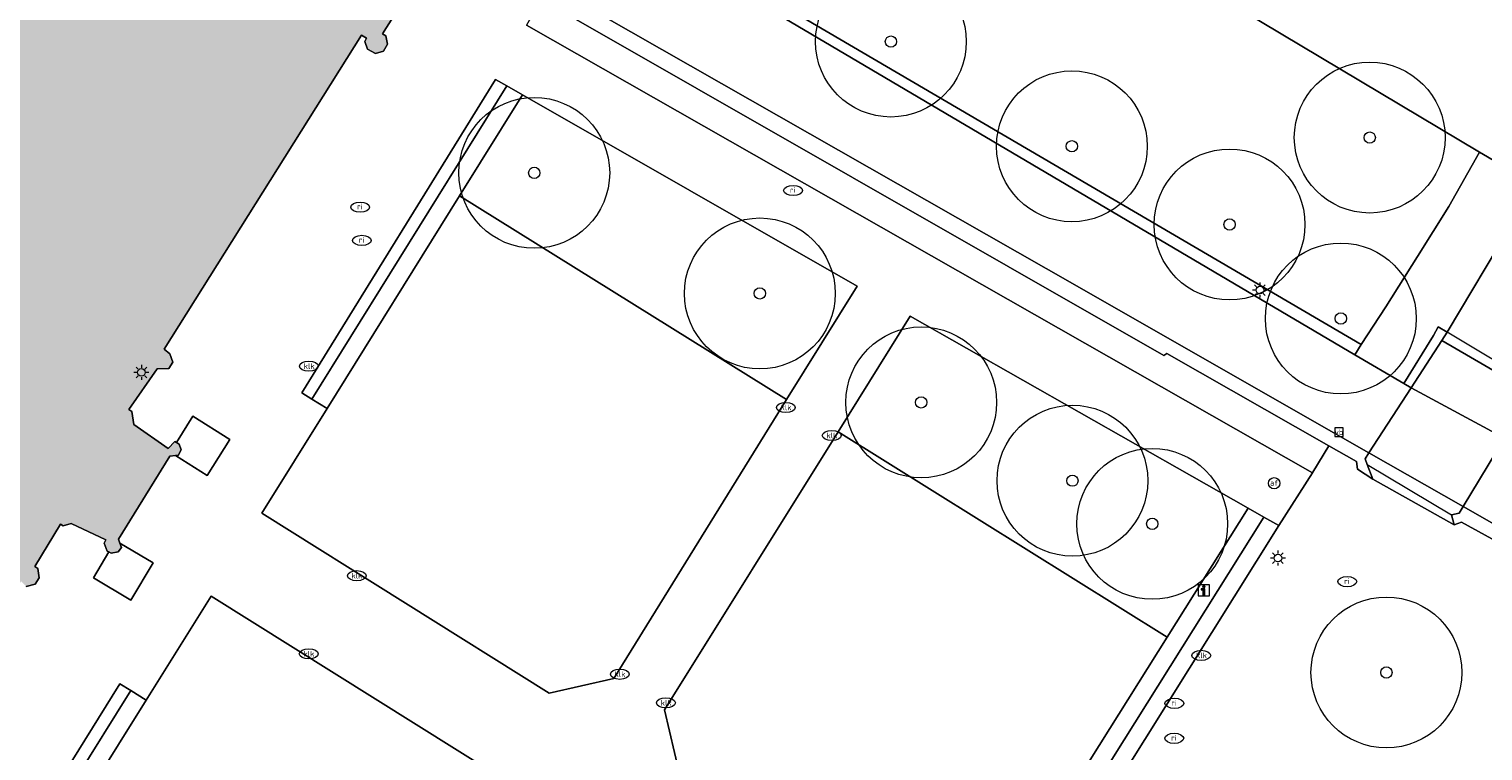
# Model space of a CAD drawing. Header units: metres. Extents: x 187482 to 189800, y 333582 to 335019.
# Tile 230 of 256: x 188946 to 188994, y 334487 to 334511. Entities that reach past the tile are written whole.
import ezdxf
from ezdxf.enums import TextEntityAlignment as Align

# ---------------------------------------------------------------- set-up
doc = ezdxf.new("R2010")
doc.units = ezdxf.units.M
doc.layers.get('0').update_dxf_attribs({"color": 252, "lineweight": 18})
for name, color, linetype, lineweight in [('B-WE-GR-BEPLANTING_CULTUUR_BOSPLANTSOEN-GV', 252, 'Continuous', 18), ('B-WE-GR-BEPLANTING_CULTUUR_HEESTERS-GV', 252, 'Continuous', 18), ('B-WE-GR-BOOM-S', 252, 'Continuous', 18), ('B-WE-IE-MEUBILAIR-S', 252, 'Continuous', 18), ('B-WE-IE-TERREINAFSCHEIDING_KUNSTMATIG_HEKWERK-G', 252, 'IE-TERREINAFSCHEIDING_KUNSTMATIG-SO', 18), ('B-WE-IE-TERREINAFSCHEIDING_KUNSTMATIG_MUUR-G', 252, 'IE-TERREINAFSCHEIDING_KUNSTMATIG-SO', 18), ('B-WE-IE-TERREINAFSCHEIDING_KUNSTMATIG_MUUR-GV', 252, 'Continuous', 18), ('B-WE-KW-KUNSTWERK_DEK-GV', 252, 'Continuous', 18), ('B-WE-OG-BEBOUWING-GV', 252, 'Continuous', 18), ('B-WE-OG-TERREIN_ONBEGROEID_ZAND-GV', 252, 'Continuous', 18), ('B-WE-VH-GESLOTENVERHARDING_ASFALT-GV', 252, 'Continuous', 18), ('B-WE-VH-HALFVERHARDING_GRAVEL-GV', 252, 'Continuous', 18), ('B-WE-VH-HALFVERHARDING_GRIND-GV', 252, 'Continuous', 18), ('B-WE-VH-OPENVERHARDING_STRAATBAKSTEEN-GV', 252, 'Continuous', 18), ('B-WE-VH-OPENVERHARDING_TEGEL-GV', 252, 'Continuous', 18)]:
    doc.layers.add(name, color=color, linetype=linetype, lineweight=lineweight)
doc.layers.add('B-WE-OG-BEBOUWING-V', color=7, linetype='Continuous', lineweight=18, true_color=0xf0f0f0)
doc.styles.add('NLCS-ISO', font='NLCS-ISO.ttf')
doc.linetypes.add('IE-TERREINAFSCHEIDING_KUNSTMATIG-SO', pattern='A,4,[82,NLCS.SHX,S=0.75,R=90,X=0,Y=0],4,-2', length=10)

# ---------------------------------------------------------------- blocks, each defined once
blk = doc.blocks.new('SIE-MEUBILAIR_BORD_INFORMATIE-SO')
h = blk.add_hatch(color=256)
h.dxf.hatch_style = 1
h.paths.add_polyline_path([(0.13, 0.2), (-0.33, 0.2), (-0.33, 0.08), (-0.13, 0.08), (-0.13, -0.65), (0.13, -0.65)])
h = blk.add_hatch(color=256)
h.dxf.hatch_style = 1
edge = h.paths.add_edge_path()
edge.add_arc((0, 0.5), 0.149, 0, 360)
for points in [[(-0.75, -0.75), (0.75, -0.75), (0.75, 0.75), (-0.75, 0.75)], [(0.13, 0.2), (-0.33, 0.2), (-0.33, 0.08), (-0.13, 0.08), (-0.13, -0.65), (0.13, -0.65)]]:
    blk.add_lwpolyline(points, close=True)
blk.add_circle((0, 0.5), 0.149)
blk = doc.blocks.new('SIE-MEUBILAIR_BORD_VERKEER-SO')
blk.add_lwpolyline([(-0.5625, -0.5625), (0.5625, -0.5625), (0.5625, 0.5625), (-0.5625, 0.5625)], close=True)
at = {"style": 'NLCS-ISO'}
blk.add_text('vb', height=0.75, dxfattribs=at).set_placement((0, 0), align=Align.MIDDLE_CENTER)
blk = doc.blocks.new('SIE-MEUBILAIR_PAAL_LICHTMAST-SO')
for points in [[(-0.62, 0), (-1, 0)], [(-0.71, 0.71), (-0.44, 0.44)], [(0, 1), (0, 0.62)], [(0.44, 0.44), (0.71, 0.71)], [(1, 0), (0.62, 0)], [(-0.71, -0.71), (-0.44, -0.44)], [(0, -0.62), (0, -1)], [(0.44, -0.44), (0.71, -0.71)]]:
    blk.add_lwpolyline(points)
blk.add_circle((0, 0), 0.5)
blk = doc.blocks.new('SIE-MEUBILAIR_PAAL_AFSLUITPAAL-SO')
blk.add_circle((0, 0), 0.75)
at = {"style": 'NLCS-ISO'}
blk.add_text('af', height=0.75, dxfattribs=at).set_placement((0, 0.05), align=Align.MIDDLE_CENTER)
blk = doc.blocks.new('SIE-MEUBILAIR_PUT_KOLK-SO')
blk.add_ellipse((0, 0), major_axis=(1.25, 0), ratio=0.54)
at = {"style": 'NLCS-ISO'}
blk.add_text('klk', height=0.75, dxfattribs=at).set_placement((0.03, 0), align=Align.MIDDLE_CENTER)
blk = doc.blocks.new('SIE-MEUBILAIR_PUT_RIOOLPUT-SO')
blk.add_ellipse((0, 0), major_axis=(1.25, 0), ratio=0.54)
at = {"style": 'NLCS-ISO'}
blk.add_text('ri', height=0.75, dxfattribs=at).set_placement((-0.04, 0.07), align=Align.MIDDLE_CENTER)
blk = doc.blocks.new('SGR-BOOM_GBKN-SO')
at = {"color": 0, "linetype": 'ByBlock', "lineweight": 18}
for radius in [2, 0.15]:
    blk.add_circle((0, 0), radius, dxfattribs=at)

msp = doc.modelspace()

# ---------------------------------------------------------------- hatches: boundary and pattern name
at = {"layer": 'B-WE-OG-BEBOUWING-V'}
h = msp.add_hatch(color=256, dxfattribs=at)
h.dxf.hatch_style = 1
h.paths.add_polyline_path([(188938.757, 334440.071), (188926.433, 334448.333), (188934.615, 334460.335), (188943.94, 334454.204), (188942.301, 334451.751), (188945.142, 334449.86)], flags=16)
h.paths.add_polyline_path([(188924.249, 334476.285), (188921.843, 334472.686), (188925.569, 334470.202), (188923.668, 334467.415), (188925.724, 334466.012), (188915.809, 334451.105), (188927.046, 334432.276), (188927.263, 334432.405), (188927.084, 334432.706), (188931.425, 334439.168), (188934.241, 334437.297), (188928.952, 334429.57), (188928.773, 334429.871), (188928.558, 334429.743), (188932.145, 334423.732), (188955.368, 334458.895), (188933.888, 334473.283), (188936.951, 334478.191), (188937.223, 334477.795), (188937.572, 334477.938), (188937.668, 334478.172), (188937.611, 334478.472), (188937.508, 334478.529), (188939.28, 334481.397), (188939.405, 334481.331), (188939.679, 334481.414), (188939.83, 334481.667), (188939.758, 334481.979), (188939.52, 334482.125), (188939.233, 334482.052), (188939.17, 334481.95), (188938.983, 334482.065), (188945.448, 334492.597), (188945.619, 334492.421), (188945.914, 334492.496), (188946.051, 334492.707), (188946.002, 334493.019), (188945.904, 334493.084), (188946.752, 334494.485), (188946.842, 334494.433), (188947.103, 334494.508), (188948.258, 334493.97), (188948.206, 334493.862), (188948.299, 334493.595), (188948.355, 334493.568), (188948.434, 334493.529), (188948.671, 334493.576), (188948.776, 334493.718), (188948.723, 334493.862), (188948.674, 334493.995), (188950.375, 334496.746), (188950.572, 334496.762), (188950.651, 334496.769), (188950.755, 334496.957), (188950.687, 334497.144), (188950.597, 334497.199), (188950.548, 334497.229), (188950.319, 334497), (188949.186, 334497.789), (188949.123, 334498.223), (188949.025, 334498.291), (188949.958, 334499.631), (188950.347, 334499.643), (188950.476, 334499.862), (188950.383, 334500.136), (188950.192, 334500.283), (188956.73, 334510.688), (188956.906, 334510.591), (188956.845, 334510.489), (188956.936, 334510.232), (188957.198, 334510.087), (188957.47, 334510.166), (188957.599, 334510.399), (188957.54, 334510.672), (188957.43, 334510.741), (188959.273, 334513.669), (188959.393, 334513.594), (188959.617, 334513.646), (188959.806, 334514.147), (188959.33, 334514.41), (188959.229, 334514.226), (188947.536, 334521.294), (188942.012, 334512.449), (188925.812, 334486.156), (188925.718, 334486.213), (188925.655, 334486.112), (188925.553, 334486.174), (188925.165, 334485.544), (188925.59, 334485.282), (188922.702, 334481.267), (188923.377, 334480.88), (188923.594, 334481.139), (188926.618, 334479.012), (188924.552, 334476.048)], flags=17)
h.paths.add_polyline_path([(188905.935, 334427.256), (188908.6, 334424.011), (188908.435, 334423.867), (188912.764, 334419.841), (188920.656, 334411.599), (188921.078, 334412.293), (188920.989, 334412.417), (188924.088, 334417.433), (188924.205, 334417.298), (188924.456, 334417.765), (188924.577, 334417.99), (188924.188, 334418.55), (188924.048, 334418.437), (188916.916, 334429.923), (188910.667, 334425.831), (188909.894, 334427.141), (188908.55, 334429.42), (188907.437, 334428.523)], flags=16)
h.paths.add_polyline_path([(188939.745, 334411.481), (188939.892, 334411.702), (188940.222, 334411.387), (188940.412, 334411.605), (188940.228, 334411.876), (188940.484, 334412.246), (188939.826, 334412.701), (188942.045, 334415.909), (188942.908, 334415.311), (188943.481, 334416.139), (188942.535, 334416.793), (188944.312, 334419.542), (188945.251, 334418.879), (188945.869, 334419.754), (188944.93, 334420.417), (188946.565, 334422.991), (188947.525, 334422.358), (188948.096, 334423.224), (188947.132, 334423.834), (188948.838, 334426.485), (188949.816, 334425.853), (188950.369, 334426.743), (188949.393, 334427.35), (188951.128, 334429.989), (188952.079, 334429.331), (188952.673, 334430.224), (188951.716, 334430.861), (188953.414, 334433.455), (188954.336, 334432.81), (188954.936, 334433.713), (188953.978, 334434.349), (188955.693, 334436.932), (188956.608, 334436.297), (188957.193, 334437.203), (188956.227, 334437.827), (188957.909, 334440.431), (188958.872, 334439.817), (188959.452, 334440.72), (188958.485, 334441.342), (188960.399, 334444.317), (188961.545, 334443.914), (188961.761, 334444.994), (188961.428, 334445.061), (188961.722, 334445.563), (188961.126, 334445.82), (188961.307, 334446.096), (188962.437, 334445.357), (188963.77, 334447.397), (188964.876, 334448.925), (188963.675, 334449.694), (188965.326, 334452.259), (188955.368, 334458.895), (188932.145, 334423.732), (188929.469, 334419.642), (188929.117, 334419.837), (188928.589, 334419.157), (188929.405, 334418.605), (188929.528, 334418.747), (188929.693, 334418.647), (188929.853, 334418.787), (188931.812, 334417.393), (188931.774, 334417.275), (188931.921, 334417.123), (188931.815, 334416.957), (188932.569, 334416.42), (188932.735, 334416.603), (188932.861, 334416.442), (188933.038, 334416.602), (188933.146, 334416.46), (188933.054, 334416.37), (188935.632, 334414.573), (188935.72, 334414.737), (188935.839, 334414.615), (188935.741, 334414.503), (188935.917, 334414.389), (188935.814, 334414.206), (188936.618, 334413.697), (188936.752, 334413.818), (188936.932, 334413.734), (188937.048, 334413.827), (188938.989, 334412.43), (188938.927, 334412.297), (188939.081, 334412.205), (188938.974, 334412.026)], flags=16)
h.paths.add_polyline_path([(188913.008, 334487.952), (188917.215, 334483.739), (188921.413, 334488.971), (188920.256, 334490.324), (188918.655, 334492.198), (188918.32, 334492.591), (188912.926, 334488.035)], flags=16)
h.paths.add_polyline_path([(188923.377, 334480.88), (188922.195, 334479.47), (188921.754, 334479.76), (188921.653, 334479.642), (188920.892, 334478.381), (188924.249, 334476.285), (188924.552, 334476.048), (188926.618, 334479.012), (188923.594, 334481.139)], flags=16)
edge = h.paths.add_edge_path(flags=16)
edge.add_arc((188926.59, 334519.687), 0.192, 313.8086, 360.7787)
edge.add_arc((188926.59, 334519.693), 0.192, 359.2213, 406.1914)
edge.add_arc((188926.585, 334519.698), 0.192, 43.8086, 90.7787)
edge.add_arc((188926.579, 334519.698), 0.192, 89.2213, 136.1914)
edge.add_arc((188926.574, 334519.693), 0.192, 133.8086, 180.7787)
edge.add_arc((188926.574, 334519.687), 0.192, 179.2213, 226.1914)
edge.add_arc((188926.579, 334519.682), 0.192, 223.8086, 270.7787)
edge.add_arc((188926.585, 334519.682), 0.192, 269.2213, 316.1914)
edge = h.paths.add_edge_path(flags=16)
edge.add_line((188931.211, 334517.205), (188931.099, 334517.262))
edge.add_line((188931.099, 334517.262), (188930.969, 334517.237))
edge.add_line((188930.969, 334517.237), (188930.892, 334517.155))
edge.add_line((188930.892, 334517.155), (188930.891, 334517.058))
edge.add_line((188930.891, 334517.058), (188930.91, 334516.968))
edge.add_line((188930.91, 334516.968), (188930.991, 334516.883))
edge.add_line((188930.991, 334516.883), (188931.114, 334516.876))
edge.add_line((188931.114, 334516.876), (188931.25, 334516.94))
edge.add_line((188931.25, 334516.94), (188931.27, 334517.064))
edge.add_arc((188931.078, 334517.067), 0.192, 359.2213, 406.1914)
edge = h.paths.add_edge_path(flags=16)
edge.add_line((188936.285, 334514.14), (188936.205, 334514.321))
edge.add_line((188936.205, 334514.321), (188935.976, 334514.308))
edge.add_line((188935.976, 334514.308), (188935.889, 334514.101))
edge.add_line((188935.889, 334514.101), (188935.986, 334513.966))
edge.add_line((188935.986, 334513.966), (188936.124, 334513.944))
edge.add_line((188936.124, 334513.944), (188936.226, 334513.999))
edge.add_arc((188936.093, 334514.137), 0.192, 313.8086, 360.7787)

# ---------------------------------------------------------------- linework, layer by layer
at = {"layer": 'B-WE-GR-BEPLANTING_CULTUUR_BOSPLANTSOEN-GV', "flags": 128}
msp.add_lwpolyline([(188962.138, 334528.547), (188950.254, 334535.532), (188947.933, 334536.884), (188943.486, 334539.475), (188939.039, 334542.066), (188936.803, 334538.159), (188936.858, 334538.128), (188935.471, 334535.855), (188944.11, 334530.842), (188947.659, 334536.445), (188949.95, 334535.042), (188949.024, 334533.647), (188973.396, 334519.005), (188993.803, 334506.815), (188995.107, 334506.052), (188996.18, 334508.17), (188996.271, 334508.145), (188997.18, 334509.546), (188993.999, 334513.944)], dxfattribs=at)
msp.add_lwpolyline([(188973.396, 334519.005), (188949.024, 334533.647), (188946.313, 334529.564), (188946.216, 334529.2), (188946.533, 334528.795), (188945.728, 334527.396), (188947.439, 334525.301), (188989.883, 334500.438), (188990.697, 334501.687), (188991.751, 334503.364), (188992.794, 334505.011), (188993.803, 334506.815)], close=True, dxfattribs=at)
at = {"layer": 'B-WE-GR-BEPLANTING_CULTUUR_HEESTERS-GV', "flags": 128}
for points in [[(188988.814, 334497.083), (188988.807, 334497.087), (188983.436, 334500.143), (188983.335, 334500.078), (188962.695, 334511.885), (188962.208, 334511.022), (188988.264, 334496.187), (188988.279, 334496.211)], [(188961.549, 334509.012), (188955.083, 334498.635), (188955.592, 334498.318), (188959.983, 334505.364), (188962.071, 334508.714)], [(188970.824, 334498.621), (188973.17, 334502.373), (188962.071, 334508.714), (188959.983, 334505.364)], [(188972.543, 334497.549), (188983.451, 334490.743), (188986.138, 334495.021), (188974.929, 334501.379)], [(188950.572, 334496.762), (188951.619, 334496.102), (188952.372, 334497.296), (188951.146, 334498.069), (188950.597, 334497.199), (188950.687, 334497.144), (188950.755, 334496.957), (188950.651, 334496.769)], [(188977.995, 334482.056), (188978.507, 334481.744), (188986.66, 334494.725), (188986.138, 334495.021), (188983.451, 334490.743)], [(188948.723, 334493.862), (188948.776, 334493.718), (188948.671, 334493.576), (188948.434, 334493.529), (188948.355, 334493.568), (188947.844, 334492.714), (188949.089, 334491.97), (188949.826, 334493.203)], [(188949.085, 334488.972), (188941.692, 334477.138), (188942.201, 334476.82), (188945.118, 334481.49), (188949.594, 334488.654)]]:
    msp.add_lwpolyline(points, close=True, dxfattribs=at)
at = {"layer": 'B-WE-IE-TERREINAFSCHEIDING_KUNSTMATIG_HEKWERK-G', "ltscale": 0.2, "flags": 128}
for points in [[(188945.728, 334527.396), (188947.439, 334525.301), (188989.883, 334500.438)], [(188993.803, 334506.815), (188992.794, 334505.011)], [(188995.107, 334506.052), (188993.803, 334506.815)], [(188992.794, 334505.011), (188991.751, 334503.364)], [(188991.751, 334503.364), (188990.697, 334501.687)], [(188990.697, 334501.687), (188989.883, 334500.438)]]:
    msp.add_lwpolyline(points, dxfattribs=at)
at = {"layer": 'B-WE-IE-TERREINAFSCHEIDING_KUNSTMATIG_MUUR-G', "ltscale": 0.2, "flags": 128}
for points in [[(188994.846, 334504.383), (188992.731, 334500.851)], [(188992.731, 334500.851), (188992.562, 334500.579), (188991.542, 334499.011), (188990.14, 334496.855)], [(188995.684, 334499.083), (188995.537, 334498.841), (188994.63, 334497.338), (188993.262, 334495.074)], [(188990.14, 334496.855), (188993.262, 334495.074)]]:
    msp.add_lwpolyline(points, dxfattribs=at)
at = {"layer": 'B-WE-IE-TERREINAFSCHEIDING_KUNSTMATIG_MUUR-GV', "flags": 128}
for points in [[(188945.728, 334527.396), (188945.52, 334527.035), (188947.391, 334525.039), (188989.673, 334500.102), (188989.883, 334500.438), (188947.439, 334525.301)], [(188962.695, 334511.885), (188983.335, 334500.078), (188983.436, 334500.143), (188988.807, 334497.087), (188988.814, 334497.083), (188989.732, 334496.56), (188989.757, 334496.315), (188990.27, 334495.979), (188990.085, 334496.464), (188990.011, 334496.656), (188990.14, 334496.855), (188979.438, 334502.959), (188959.806, 334514.147), (188959.617, 334513.646)], [(188992.731, 334500.851), (188992.434, 334501.029), (188992.283, 334500.742), (188991.296, 334499.145), (188991.542, 334499.011), (188992.562, 334500.579)], [(188993.262, 334495.074), (188993.131, 334494.857), (188992.882, 334494.8), (188992.963, 334494.465), (188993.211, 334494.558), (188997.937, 334491.96), (188997.79, 334491.747), (188994.129, 334486.443), (188992.255, 334483.729), (188992.626, 334483.473), (188992.742, 334483.64), (188994.5, 334486.187), (188994.976, 334486.876), (188998.161, 334491.491), (188998.334, 334491.742), (188998.544, 334491.626), (188998.726, 334491.957)]]:
    msp.add_lwpolyline(points, close=True, dxfattribs=at)
at = {"layer": 'B-WE-KW-KUNSTWERK_DEK-GV', "flags": 128}
msp.add_lwpolyline([(188990.14, 334496.855), (188990.011, 334496.656), (188990.085, 334496.464), (188992.882, 334494.8), (188993.131, 334494.857), (188993.262, 334495.074), (188994.63, 334497.338), (188995.537, 334498.841), (188995.684, 334499.083), (188992.731, 334500.851), (188992.562, 334500.579), (188991.542, 334499.011)], close=True, dxfattribs=at)
at = {"layer": 'B-WE-OG-BEBOUWING-GV', "flags": 128}
msp.add_lwpolyline([(188945.619, 334492.421), (188945.914, 334492.496), (188946.051, 334492.707), (188946.002, 334493.019), (188945.904, 334493.084), (188946.752, 334494.485), (188946.842, 334494.433), (188947.103, 334494.508), (188948.258, 334493.97), (188948.206, 334493.862), (188948.299, 334493.595), (188948.355, 334493.568), (188948.434, 334493.529), (188948.671, 334493.576), (188948.776, 334493.718), (188948.723, 334493.862), (188948.674, 334493.995), (188950.375, 334496.746), (188950.572, 334496.762), (188950.651, 334496.769), (188950.755, 334496.957), (188950.687, 334497.144), (188950.597, 334497.199), (188950.548, 334497.229), (188950.319, 334497), (188949.186, 334497.789), (188949.123, 334498.223), (188949.025, 334498.291), (188949.958, 334499.631), (188950.347, 334499.643), (188950.476, 334499.862), (188950.383, 334500.136), (188950.192, 334500.283), (188956.73, 334510.688), (188956.906, 334510.591), (188956.845, 334510.489), (188956.936, 334510.232), (188957.198, 334510.087), (188957.47, 334510.166), (188957.599, 334510.399), (188957.54, 334510.672), (188957.43, 334510.741), (188959.273, 334513.669)], dxfattribs=at)
at = {"layer": 'B-WE-OG-TERREIN_ONBEGROEID_ZAND-GV', "flags": 128}
for points in [[(188955.083, 334498.635), (188961.549, 334509.012), (188961.182, 334509.222), (188954.753, 334498.841)], [(188987.153, 334494.444), (188987.05, 334494.504), (188986.66, 334494.725), (188978.507, 334481.744), (188978.847, 334481.537), (188979.008, 334481.439)], [(188941.692, 334477.138), (188949.085, 334488.972), (188948.727, 334489.196), (188941.346, 334477.354)]]:
    msp.add_lwpolyline(points, close=True, dxfattribs=at)
at = {"layer": 'B-WE-VH-GESLOTENVERHARDING_ASFALT-GV', "flags": 128}
for points in [[(188959.806, 334514.147), (188979.438, 334502.959), (188990.14, 334496.855), (188991.542, 334499.011), (188991.296, 334499.145), (188989.673, 334500.102), (188947.391, 334525.039), (188945.52, 334527.035), (188943.454, 334523.444), (188946.007, 334521.942), (188946.11, 334522.117), (188947.536, 334521.294), (188959.229, 334514.226), (188959.33, 334514.41)], [(188995.537, 334498.841), (188992.562, 334500.579), (188991.542, 334499.011), (188994.63, 334497.338)], [(188995.537, 334498.841), (188995.684, 334499.083), (188992.731, 334500.851), (188992.562, 334500.579)], [(188994.63, 334497.338), (188991.542, 334499.011), (188990.14, 334496.855), (188993.262, 334495.074)], [(189025.814, 334475.968), (189031.546, 334471.946), (189034.644, 334470.081), (189038.667, 334467.968), (189044.444, 334464.435), (189045.817, 334463.63), (189047.563, 334466.518), (189041.817, 334469.901), (189035.53, 334473.422), (189027.289, 334478.33), (188994.999, 334497.138), (188994.63, 334497.338), (188993.262, 334495.074), (188998.726, 334491.957), (189000, 334491.208)], [(188993.262, 334495.074), (188990.14, 334496.855), (188990.011, 334496.656), (188990.085, 334496.464), (188992.882, 334494.8), (188993.131, 334494.857)]]:
    msp.add_lwpolyline(points, close=True, dxfattribs=at)
at = {"layer": 'B-WE-VH-HALFVERHARDING_GRAVEL-GV', "flags": 128}
for points in [[(188955.592, 334498.318), (188953.433, 334494.854), (188962.956, 334488.886), (188965.107, 334489.373), (188970.824, 334498.621), (188959.983, 334505.364)], [(188955.979, 334474.691), (188961.774, 334484.021), (188961.269, 334486.151), (188951.746, 334492.1), (188949.594, 334488.654), (188945.118, 334481.49)]]:
    msp.add_lwpolyline(points, close=True, dxfattribs=at)
at = {"layer": 'B-WE-VH-HALFVERHARDING_GRIND-GV', "flags": 128}
msp.add_lwpolyline([(188977.995, 334482.056), (188983.451, 334490.743), (188972.543, 334497.549), (188966.786, 334488.339), (188967.278, 334486.211), (188976.863, 334480.274)], close=True, dxfattribs=at)
at = {"layer": 'B-WE-VH-OPENVERHARDING_STRAATBAKSTEEN-GV', "flags": 128}
for points in [[(188959.273, 334513.669), (188957.43, 334510.741), (188957.54, 334510.672), (188957.599, 334510.399), (188957.47, 334510.166), (188957.198, 334510.087), (188956.936, 334510.232), (188956.845, 334510.489), (188956.906, 334510.591), (188956.73, 334510.688), (188950.192, 334500.283), (188950.383, 334500.136), (188950.476, 334499.862), (188950.347, 334499.643), (188949.958, 334499.631), (188949.025, 334498.291), (188949.123, 334498.223), (188949.186, 334497.789), (188950.319, 334497), (188950.548, 334497.229), (188950.597, 334497.199), (188951.146, 334498.069), (188952.372, 334497.296), (188951.619, 334496.102), (188950.572, 334496.762), (188950.375, 334496.746), (188948.674, 334493.995), (188948.723, 334493.862), (188949.826, 334493.203), (188949.089, 334491.97), (188947.844, 334492.714), (188948.355, 334493.568), (188948.299, 334493.595), (188948.206, 334493.862), (188948.258, 334493.97), (188947.103, 334494.508), (188946.842, 334494.433), (188946.752, 334494.485), (188945.904, 334493.084), (188946.002, 334493.019), (188946.051, 334492.707), (188945.914, 334492.496), (188945.619, 334492.421)], [(188967.278, 334486.211), (188966.786, 334488.339), (188972.543, 334497.549), (188974.929, 334501.379), (188986.138, 334495.021), (188986.66, 334494.725), (188987.05, 334494.504), (188987.153, 334494.444), (188988.264, 334496.187), (188962.208, 334511.022)], [(188997.937, 334491.96), (188993.211, 334494.558), (188992.963, 334494.465), (188990.27, 334495.979), (188989.757, 334496.315), (188989.732, 334496.56), (188988.814, 334497.083), (188988.279, 334496.211), (188988.264, 334496.187), (188987.153, 334494.444), (188979.008, 334481.439)]]:
    msp.add_lwpolyline(points, dxfattribs=at)
for points in [[(188962.071, 334508.714), (188973.17, 334502.373), (188970.824, 334498.621), (188965.107, 334489.373), (188962.956, 334488.886), (188953.433, 334494.854), (188955.592, 334498.318), (188955.083, 334498.635), (188954.753, 334498.841), (188961.182, 334509.222), (188961.549, 334509.012)], [(188992.882, 334494.8), (188993.131, 334494.857), (188993.262, 334495.074), (188994.63, 334497.338), (188995.537, 334498.841), (188995.684, 334499.083), (188998.051, 334502.575), (188998.748, 334503.545), (188995.377, 334505.499), (188995.342, 334505.432), (188994.846, 334504.383), (188992.731, 334500.851), (188992.562, 334500.579), (188991.542, 334499.011), (188990.14, 334496.855), (188990.011, 334496.656), (188990.085, 334496.464), (188990.27, 334495.979), (188992.963, 334494.465)], [(188942.201, 334476.82), (188941.692, 334477.138), (188941.346, 334477.354), (188948.727, 334489.196), (188949.085, 334488.972), (188949.594, 334488.654), (188951.746, 334492.1), (188961.269, 334486.151), (188961.774, 334484.021), (188955.979, 334474.691), (188953.074, 334470.032)]]:
    msp.add_lwpolyline(points, close=True, dxfattribs=at)
at = {"layer": 'B-WE-VH-OPENVERHARDING_TEGEL-GV', "flags": 128}
msp.add_lwpolyline([(188994.846, 334504.383), (188995.342, 334505.432), (188994.907, 334505.657), (188995.107, 334506.052), (188993.803, 334506.815), (188992.794, 334505.011), (188991.751, 334503.364), (188990.697, 334501.687), (188989.883, 334500.438), (188989.673, 334500.102), (188991.296, 334499.145), (188992.283, 334500.742), (188992.434, 334501.029), (188992.731, 334500.851)], close=True, dxfattribs=at)

# ---------------------------------------------------------------- block references
at = {"layer": 'B-WE-GR-BOOM-S', "xscale": 1.25, "yscale": 1.25, "zscale": 1.25}
for p in [(188974.29, 334510.48), (188990.165, 334507.3), (188980.29, 334507.01), (188962.464, 334506.13), (188985.52, 334504.42), (188969.944, 334502.135), (188989.208, 334501.305), (188975.294, 334498.525), (188980.309, 334495.93), (188982.956, 334494.499), (188990.719, 334489.574)]:
    msp.add_blockref('SGR-BOOM_GBKN-SO', p, dxfattribs=at)
at = {"layer": 'B-WE-IE-MEUBILAIR-S', "xscale": 0.25, "yscale": 0.25, "zscale": 0.25}
for name, p in [('SIE-MEUBILAIR_PUT_RIOOLPUT-SO', (188971.044, 334505.546)), ('SIE-MEUBILAIR_PUT_RIOOLPUT-SO', (188956.689, 334504.995)), ('SIE-MEUBILAIR_PUT_RIOOLPUT-SO', (188956.747, 334503.893)), ('SIE-MEUBILAIR_PAAL_LICHTMAST-SO', (188986.525, 334502.246)), ('SIE-MEUBILAIR_PAAL_LICHTMAST-SO', (188949.438, 334499.518)), ('SIE-MEUBILAIR_PUT_KOLK-SO', (188954.993, 334499.726)), ('SIE-MEUBILAIR_PUT_KOLK-SO', (188970.805, 334498.356)), ('SIE-MEUBILAIR_PUT_KOLK-SO', (188972.328, 334497.427)), ('SIE-MEUBILAIR_BORD_VERKEER-SO', (188989.149, 334497.536)), ('SIE-MEUBILAIR_PAAL_AFSLUITPAAL-SO', (188986.997, 334495.845)), ('SIE-MEUBILAIR_PAAL_LICHTMAST-SO', (188987.122, 334493.366)), ('SIE-MEUBILAIR_PUT_KOLK-SO', (188956.578, 334492.78)), ('SIE-MEUBILAIR_PUT_RIOOLPUT-SO', (188989.422, 334492.584)), ('SIE-MEUBILAIR_BORD_INFORMATIE-SO', (188984.665, 334492.296)), ('SIE-MEUBILAIR_PUT_KOLK-SO', (188954.986, 334490.193)), ('SIE-MEUBILAIR_PUT_KOLK-SO', (188984.58, 334490.14)), ('SIE-MEUBILAIR_PUT_KOLK-SO', (188965.3, 334489.515)), ('SIE-MEUBILAIR_PUT_KOLK-SO', (188966.831, 334488.566)), ('SIE-MEUBILAIR_PUT_RIOOLPUT-SO', (188983.688, 334488.551)), ('SIE-MEUBILAIR_PUT_RIOOLPUT-SO', (188983.685, 334487.392))]:
    msp.add_blockref(name, p, dxfattribs=at)

doc.saveas('drawing.dxf')
